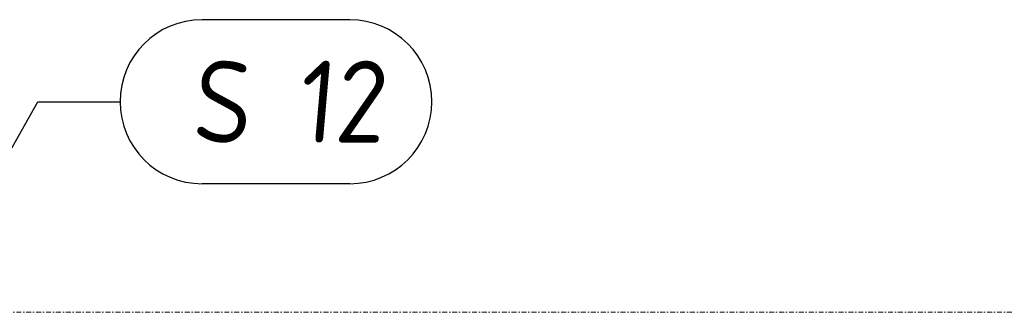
# Model space of a CAD drawing. Header units: millimetres. Extents: x 4047 to 23472, y 1613 to 16682.
# Tile 44 of 86: x 8367 to 10166, y 9070 to 9605. Entities that reach past the tile are written whole.
import ezdxf

# ---------------------------------------------------------------- set-up
doc = ezdxf.new("R2010")
doc.units = ezdxf.units.MM
doc.linetypes.add('Kropki i Kreski', pattern=[360, 180, -90, 0, -90])
doc.layers.add('Osie_Nr_pióra__101_Nr_pióra__7', color=3, linetype='Continuous', lineweight=18)
doc.layers.add('Rbcs_EX_Wymiary', color=7, linetype='Continuous')
doc.styles.add('RBCS_dim1', font='isocpeur.ttf', dxfattribs={"width": 0.9, "oblique": 5, "height": 3})

msp = doc.modelspace()

# ---------------------------------------------------------------- linework, layer by layer
at = {"layer": 'Osie_Nr_pióra__101_Nr_pióra__7', "linetype": 'Kropki i Kreski', "ltscale": 0.05}
msp.add_line((4560.2, 9069.6), (22959, 9069.6), dxfattribs=at)
at = {"layer": 'Rbcs_EX_Wymiary', "color": 3}
for p, q in [((8970.3, 9604.7), (8700.6, 9604.7)), ((8400.6, 9454.7), (8550.6, 9454.7)), ((8970.3, 9304.7), (8700.6, 9304.7))]:
    msp.add_line(p, q, dxfattribs=at)
msp.add_lwpolyline([(8244.4, 9178.4), (8400.6, 9454.7)], dxfattribs=at)
for centre, start, end in [((8700.6, 9454.7), 90, 270), ((8970.3, 9454.7), 270, 90)]:
    msp.add_arc(centre, 150, start, end, dxfattribs=at)

# ---------------------------------------------------------------- texts
at = {"layer": 'Rbcs_EX_Wymiary', "color": 6, "ltscale": 50, "insert": (8680.2, 9379.7), "char_height": 150, "attachment_point": 7, "style": 'RBCS_dim1'}
msp.add_mtext('S 12', dxfattribs=at)

doc.saveas('drawing.dxf')
